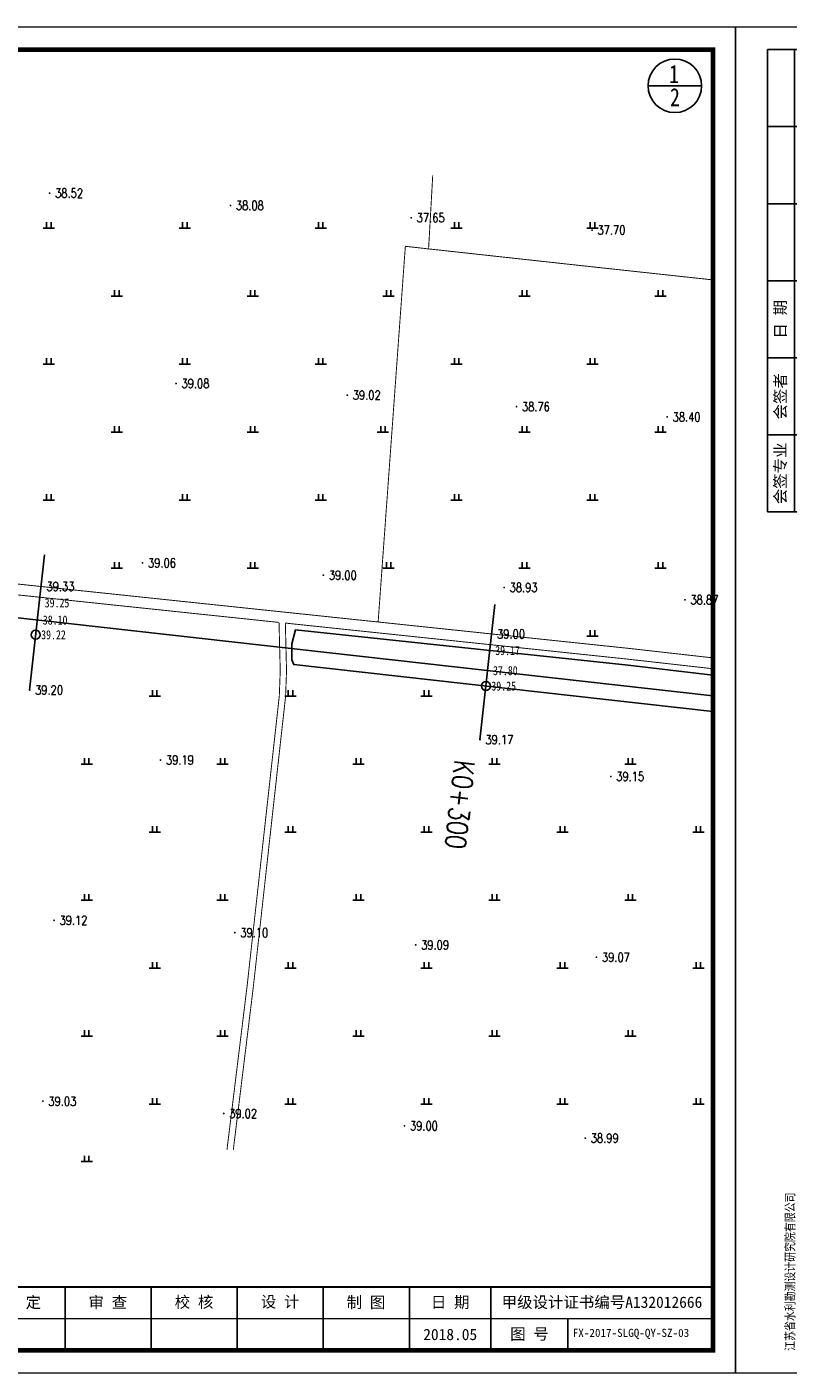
# Model space of a CAD drawing. Extents: x 464172 to 473094, y 3847158 to 3855433.
# Tile 72 of 98: x 470154 to 470322, y 3850355 to 3850652. Entities that reach past the tile are written whole.
import ezdxf
from ezdxf.enums import TextEntityAlignment as Align

# ---------------------------------------------------------------- set-up
doc = ezdxf.new("R2010")
doc.units = 0
doc.linetypes.add('X2', pattern=[10, 8, -2])
doc.layers.get('0').update_dxf_attribs({"linetype": 'CONTINUOUS'})
doc.layers.add('0.13文字', color=3, linetype='CONTINUOUS', lineweight=13)
for name, color, linetype in [('DIMTEX', 7, 'CONTINUOUS'), ('DLSS', 4, 'CONTINUOUS'), ('DMTZ', 3, 'CONTINUOUS'), ('DMX', 1, 'CONTINUOUS'), ('GCD', 9, 'CONTINUOUS'), ('ZBTZ', 8, 'CONTINUOUS'), ('断面', 7, 'CONTINUOUS'), ('零点距', 1, 'CONTINUOUS')]:
    doc.layers.add(name, color=color, linetype=linetype)
doc.styles.add('HZ', font='rs.shx', dxfattribs={"width": 0.8, "bigfont": 'hztxt.shx'})
doc.styles.add('LYJFS', font='times.ttf', dxfattribs={"width": 0.7})
doc.styles.add('STYLE2', font='txt', dxfattribs={"width": 0.8})
doc.styles.add('仿宋', font='FangSong_GB2312.ttf', dxfattribs={"width": 0.8})
doc.styles.add('宋体', font='txt')
doc.styles.add('正等线体', font='simhei.ttf')
doc.linetypes.add('10421', pattern='A,2,[150,AAA.SHX,S=0.5,R=0,X=0,Y=0.5],1e-11', length=2.00000000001)

# ---------------------------------------------------------------- blocks, each defined once
blk = doc.blocks.new('TK')
h = blk.add_hatch(color=152)
h.dxf.hatch_style = 1
h.paths.add_polyline_path([(37.76634519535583, 12, 1), (28.08865389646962, 12, 1)])
h.paths.add_polyline_path([(37.60348109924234, 12, 1), (28.2515179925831, 12, 1)], flags=16)
h = blk.add_hatch(color=152)
h.dxf.hatch_style = 1
edge = h.paths.add_edge_path()
edge.add_arc((34.80941884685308, 9.57513306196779), 1.461698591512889, 43.31770961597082, 70.37003522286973)
edge.add_arc((33.42980450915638, 5.707128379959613), 5.568375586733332, 70.37003522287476, 84.52854590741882)
edge.add_arc((32.84297213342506, -0.4193509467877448), 11.72289597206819, 84.5285459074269, 95.17746754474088)
edge.add_arc((32.98455917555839, 9.871856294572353), 1.831337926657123, 111.7965680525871, 130.9174013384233, ccw=False)
edge.add_arc((34.88031159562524, 5.13131362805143), 6.936886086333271, 98.84274785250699, 111.79656805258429, ccw=False)
edge.add_arc((35.94667124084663, -1.723120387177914), 13.873772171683, 95.21036804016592, 98.84274785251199, ccw=False)
edge.add_ellipse((32.92749954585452, 12.29239219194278), major_axis=(-1.773815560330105, 0), ratio=0.8776980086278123, start_angle=172.6538623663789, end_angle=176.9129867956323)
edge.add_arc((34.51986391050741, 1.961408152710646), 10.24870363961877, 88.99992913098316, 98.52267106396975)
edge.add_arc((34.12653419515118, 4.586133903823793), 7.594670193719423, 98.5226710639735, 116.8491039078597)
edge.add_arc((31.25213164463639, 10.26438648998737), 1.230336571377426, 116.8491039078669, 139.2900683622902)
edge.add_arc((30.4676556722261, 10.93937889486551), 0.1954369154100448, 139.2900683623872, 263.050638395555)
edge.add_arc((30.65080526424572, 12.44199033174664), 1.70916902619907, 263.0506383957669, 272.136251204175)
edge.add_arc((31.81845295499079, -18.86063964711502), 29.61523112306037, 88.46268833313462, 92.13625120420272, ccw=False)
edge.add_arc((32.47617160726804, 5.646726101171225), 5.099041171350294, 68.07113774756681, 88.46268833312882, ccw=False)
edge.add_arc((36.58583429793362, -10.91731876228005), 21.4080615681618, 95.91294384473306, 98.79521578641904)
edge.add_arc((35.21854840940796, -2.080308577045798), 12.46590188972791, 98.79521578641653, 117.8496747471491)
edge.add_arc((93.71745628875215, -228.4932874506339), 245.9934265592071, 104.7703900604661, 105.15790668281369, ccw=False)
edge.add_line((31.00239690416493, 9.371353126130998), (30.1988762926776, 9.045501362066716))
edge.add_arc((51.56004769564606, -88.12407086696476), 99.48982566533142, 100.90627282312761, 102.39834375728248, ccw=False)
edge.add_line((32.73627937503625, 9.568770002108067), (32.12568198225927, 9.380185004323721))
edge.add_arc((29.81630978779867, 37.97211086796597), 28.68503833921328, 274.6177604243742, 279.6944367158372)
edge.add_arc((33.87653895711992, 14.20489681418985), 4.573507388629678, 279.694436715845, 287.6119267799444)
edge.add_arc((34.76080719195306, 11.41934212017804), 1.650966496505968, 287.6119267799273, 311.5140981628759)
edge.add_arc((35.67269695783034, 10.38914913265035), 0.2751610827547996, 311.5140981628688, 403.3177096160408)
edge = h.paths.add_edge_path()
edge.add_arc((37.34861352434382, 13.13700107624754), 2.066422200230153, 138.9741968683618, 204.1180883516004, ccw=False)
edge.add_line((35.78967558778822, 14.49339822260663), (34.09257231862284, 14.49339822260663))
edge.add_line((34.09257231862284, 14.49339822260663), (34.09257231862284, 15.08006279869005))
edge.add_line((34.09257231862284, 15.08006279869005), (31.76242677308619, 15.08006279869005))
edge.add_line((31.76242677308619, 15.08006279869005), (31.76242677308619, 14.49339822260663))
edge.add_line((31.76242677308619, 14.49339822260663), (30.06532350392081, 14.49339822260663))
edge.add_arc((28.50638556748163, 13.13700107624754), 2.066422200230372, -24.118088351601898, 41.0258031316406, ccw=False)
edge.add_arc((26.96985351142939, 13.82490731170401), 3.749914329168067, 314.34412131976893, 335.8819116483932, ccw=False)
edge.add_arc((28.92445619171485, 14.17747440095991), 3.106664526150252, 282.3877277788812, 290.1465811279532)
edge.add_arc((25.86021252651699, 22.52986678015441), 12.00340818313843, 290.1465811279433, 296.6495194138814)
edge.add_ellipse((32.92749954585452, 12.29239219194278), major_axis=(-1.773815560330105, 0), ratio=0.8776980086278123, start_angle=176.9129867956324, end_angle=378.37473811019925, ccw=False)
edge.add_ellipse((32.92749954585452, 12.29239219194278), major_axis=(-1.773815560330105, 0), ratio=0.8776980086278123, start_angle=172.653862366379, end_angle=176.9129867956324, ccw=False)
edge.add_ellipse((32.92749954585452, 12.29239219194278), major_axis=(-1.773815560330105, 0), ratio=0.8776980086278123, start_angle=161.6252618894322, end_angle=172.653862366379, ccw=False)
edge.add_arc((39.99478656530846, 22.52986678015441), 12.00340818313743, 243.3504805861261, 249.853418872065)
edge.add_arc((36.93054290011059, 14.17747440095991), 3.106664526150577, 249.8534188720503, 257.61227222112)
edge.add_arc((38.88514558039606, 13.82490731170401), 3.74991432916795, 204.1180883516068, 225.6558786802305, ccw=False)
at = {"lineweight": 0}
for p, q in [((0, 0), (0, 297)), ((0, 297), (420, 297)), ((420, 297), (420, 0)), ((415, 12), (208, 12)), ((420, 0), (0, 0))]:
    blk.add_line(p, q, dxfattribs=at)
for p, q in [((25, 292), (7, 292)), ((7, 292), (7, 190)), ((13, 292), (13, 190)), ((19, 292), (19, 190)), ((25, 275), (7, 275)), ((25, 258), (7, 258)), ((25, 241), (7, 241)), ((25, 224), (7, 224)), ((25, 207), (7, 207)), ((25, 190), (7, 190)), ((118, 19), (118, 5)), ((153, 19), (153, 5)), ((208, 19), (208, 5)), ((234, 19), (234, 5)), ((253, 19), (253, 5)), ((272, 19), (272, 5)), ((291, 19), (291, 5)), ((310, 19), (310, 5)), ((329, 19), (329, 5)), ((348, 19), (348, 5)), ((366, 19), (366, 5)), ((383, 12), (383, 5))]:
    blk.add_line(p, q)
at = {"lineweight": 0, "const_width": 1}
blk.add_lwpolyline([(25, 292), (415, 292), (415, 5), (25, 5)], close=True, dxfattribs=at)
at = {"lineweight": 0, "const_width": 0.4}
blk.add_lwpolyline([(415, 19), (25, 19)], dxfattribs=at)
at = {"color": 152}
for points in [[(31.24412181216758, 11.80161767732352, -0.02838203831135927), (29.99446309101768, 11.26089254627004, -0.03386732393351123), (29.59091690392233, 11.14313846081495, 0.09425397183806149), (30.39241989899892, 12.29262248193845, 0.2921547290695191), (30.06532350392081, 14.49339822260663), (31.76242677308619, 14.49339822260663), (31.76242677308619, 15.08006279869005), (34.09257231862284, 15.08006279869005), (34.09257231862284, 14.49339822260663), (35.78967558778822, 14.49339822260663, 0.29215472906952), (35.46257919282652, 12.29262248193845, 0.09425397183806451), (36.2640821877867, 11.14313846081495, -0.03386732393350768), (35.86053600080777, 11.26089254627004, -0.02838203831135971), (34.61087727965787, 11.80161767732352)], [(34.69874112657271, 12.20855064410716, 0.04157472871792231), (33.0009984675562, 12.09693843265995, 0.08013502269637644), (30.6964595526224, 11.36209164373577, 0.09823132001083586), (30.31951032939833, 11.06684867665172, 0.599439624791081), (30.44400935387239, 10.74537776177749, 0.03966424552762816), (30.71451621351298, 10.73400916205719, -0.01603031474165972), (32.61296833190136, 10.7439319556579, -0.08921046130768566), (34.38043466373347, 10.37684270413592, 0.01257694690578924), (33.31247064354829, 10.23900867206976, 0.08333285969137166), (29.39506013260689, 8.941746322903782, -0.001690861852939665), (31.00239690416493, 9.371353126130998), (30.1988762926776, 9.045501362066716, -0.006510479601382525), (32.73627937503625, 9.568770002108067), (32.12568198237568, 9.380185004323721, 0.02215480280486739), (34.64668864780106, 9.696699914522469, 0.03456031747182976), (35.26033732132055, 9.845760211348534, 0.1046726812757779), (35.85507491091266, 10.18311053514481, 0.4234638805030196), (35.87289335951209, 10.57792154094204, 0.1185893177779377), (35.30046801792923, 10.95188049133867, 0.06185687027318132), (33.96074808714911, 11.25013348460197, 0.04649815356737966), (31.78508714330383, 11.25571519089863, -0.08362449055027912), (32.30456102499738, 11.57226833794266, -0.05658197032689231), (33.81395195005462, 11.9857476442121, -0.01585057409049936), (34.68675527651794, 12.09332510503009)]]:
    blk.add_lwpolyline(points, format="xyb", dxfattribs=at)
for radius in [4.838845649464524, 4.675981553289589]:
    blk.add_circle((32.92749954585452, 12), radius, dxfattribs=at)
blk.add_arc((34.88031159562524, 5.13131362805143), 6.936886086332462, 98.84274785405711, 111.7965680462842, dxfattribs=at)
for start_param, end_param in [(2.820892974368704, 6.603884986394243), (3.013378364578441, 3.087714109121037)]:
    blk.add_ellipse((32.92749954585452, 12.29239219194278), major_axis=(-1.773815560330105, 0), ratio=0.8776980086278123, start_param=start_param, end_param=end_param, dxfattribs=at)
at = {"style": '宋体'}
for s, height, width, p in [('江苏省水利勘测设计研究院有限公司', 3.75, 0.9, (77.12731924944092, 13.75084589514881)), ('农业综合开发中型灌区节水配套改造项目', 1.8, 0.75, (136, 14.74047347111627)), ('-江苏省徐州市丰县四联河灌区', 1.8, 0.75, (136, 11.02926161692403)), ('Jiangsu Surveying and Design Institute of Water Resources Co., Ltd.', 2, 0.8, (76.9551912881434, 9.01340379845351)), ('节水配套改造项目', 1.8, 0.75, (135.8399052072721, 7.880905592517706))]:
    blk.add_text(s, height=height, dxfattribs=dict(at, width=width)).set_placement(p, align=Align.MIDDLE)
at = {"style": 'LYJFS'}
for s, p in [('（阶段）', (216.8339300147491, 15.5)), ('（专业）', (216.8339300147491, 8.5))]:
    blk.add_text(s, height=2.5, dxfattribs=at).set_placement(p, align=Align.MIDDLE_CENTER)
at = {"style": '仿宋'}
blk.add_text('2018.05', height=2.5, dxfattribs=at).set_placement((357, 8.5), align=Align.MIDDLE)
at = {"rotation": 90}
for s, insert, char_height, attachment_point, style in [('日 期', (10, 232.5), 2.5, 5, '宋体'), ('会签者', (10, 215.5), 2.5, 5, '宋体'), ('会签专业', (10, 198.5), 2.5, 5, '宋体'), ('江苏省水利勘测设计研究院有限公司\\P地址：扬州市吉安路209号吉安大厦1号楼  邮编：225127\\P电话：0514-87860116  传真：0514-87889101\\P声明：未经授权，不得翻印、传播或它用。', (23.29513194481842, 4.918324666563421), 2, 7, '仿宋')]:
    blk.add_mtext(s, dxfattribs=dict(at, insert=insert, char_height=char_height, attachment_point=attachment_point, style=style))
at = {"char_height": 2.5, "attachment_point": 5, "style": '宋体'}
for s, insert in [('设计', (227.4021536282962, 15.5)), ('批 准', (243.5, 15.5)), ('核 定', (262.4375, 15.47222222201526)), ('审 查', (281.4305555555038, 15.47328627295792)), ('校 核', (300.4652777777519, 15.54328155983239)), ('设 计', (319.4722222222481, 15.59333057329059)), ('制 图', (338.4166666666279, 15.4779241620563)), ('日 期', (357, 15.5)), ('甲级设计证书编号A132012666', (390.5, 15.5)), ('部分', (227.4021536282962, 8.5)), ('图 号', (374.5, 8.5))]:
    blk.add_mtext(s, dxfattribs=dict(at, insert=insert))
blk = doc.blocks.new('GC200')
at = {"linetype": 'Continuous', "const_width": 0.2, "flags": 128}
blk.add_lwpolyline([(-0.1, 0, 1), (0.1, 0, 1)], format="xyb", close=True, dxfattribs=at)
blk = doc.blocks.new('gc119')
for p, q in [((-1.25, 0), (1.25, 0)), ((-0.5, 1.3), (-0.5, 0)), ((0.5, 1.3), (0.5, 0))]:
    blk.add_line(p, q)

msp = doc.modelspace()

# ---------------------------------------------------------------- linework, layer by layer
at = {"color": 8, "linetype": 'Continuous', "elevation": -39.4898, "flags": 128}
msp.add_lwpolyline([(469957.2838647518, 3850542.621673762), (470056.7647186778, 3850532.41747368), (470305.2665365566, 3850504.509365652)], dxfattribs=at)
at = {"layer": 'DLSS', "color": 8, "linetype": 'X2', "const_width": 0.2, "flags": 128}
for points in [[(469951.4406916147, 3850549.581376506), (470021.5737669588, 3850542.902567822), (470286.9801084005, 3850514.967441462), (470305.2665365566, 3850512.901703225)], [(470209.4849271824, 3850520.72747375), (470209.7505553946, 3850510.058210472), (470209.5457457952, 3850504.530120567), (470202.4191662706, 3850440.35222725), (470197.9834229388, 3850404.295490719)]]:
    msp.add_lwpolyline(points, dxfattribs=at)
at = {"layer": 'DLSS', "color": 8, "linetype": 'Continuous', "const_width": 0.2, "flags": 128}
for points in [[(469951.3061867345, 3850547.200246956), (470021.3485087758, 3850540.529482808), (470209.4849271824, 3850520.72747375)], [(470210.8776024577, 3850520.583914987), (470211.1398665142, 3850510.049776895), (470210.9315727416, 3850504.427644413), (470203.7984483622, 3850440.190811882), (470199.3825625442, 3850404.295490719)], [(470210.8776779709, 3850520.58088191), (470286.7158633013, 3850512.598650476), (470305.2665365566, 3850510.50306162)]]:
    msp.add_lwpolyline(points, dxfattribs=at)
at = {"layer": 'DMTZ', "color": 7, "linetype": '10421', "flags": 128}
msp.add_lwpolyline([(469955.9185118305, 3850540.049386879, 0, 0, 0), (470033.1097765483, 3850532.455975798, 0, 0, 0), (470186.6089410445, 3850514.365742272, 0, 0, 0), (470205.7045000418, 3850512.227561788, 0, 0, 0), (470207.6754486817, 3850513.11414003, 0, 0, 0), (470208.1319072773, 3850514.665535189, 0, 0, 0), (470208.5883658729, 3850517.403304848, 0, 0, 0), (470208.5591088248, 3850519.543273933, 0, 0, 0), (470021.3294990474, 3850539.349885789, 0, 0, 0), (469956.345086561, 3850545.398462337, 0, 0, 0), (469955.7158205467, 3850544.395228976, 0, 0, 0), (469955.0873399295, 3850542.479065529, 0, 0, 0), (469955.0244883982, 3850541.159737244, 0, 0, 0), (469955.3364087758, 3850540.103782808, 2.0395857e-06, 2.0395857e-06, 0), (469955.9185118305, 3850540.049386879, 2.0394898e-06, 2.0394898e-06, 0)], format="xyseb", dxfattribs=at)
msp.add_lwpolyline([(470305.2665365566, 3850509.078171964), (470286.5699552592, 3850511.29067672), (470213.0897481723, 3850519.063987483), (470212.2856770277, 3850516.034420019), (470212.2856770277, 3850512.475330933), (470212.7217997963, 3850511.441816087), (470305.2665365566, 3850501.079335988)], dxfattribs=at)
at = {"layer": 'DMX', "linetype": 'Continuous', "elevation": -39.4898}
for points in [[(470157.7235830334, 3850535.627437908), (470154.4379823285, 3850505.807900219)], [(470257.122041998, 3850524.675435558), (470253.8364412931, 3850494.855897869)]]:
    msp.add_lwpolyline(points, dxfattribs=at)
at = {"layer": 'ZBTZ', "linetype": 'Continuous', "const_width": 0.2, "flags": 128}
for points, elevation in [([(470243.4103085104, 3850619.361906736), (470242.4961525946, 3850603.139402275), (470237.3639032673, 3850603.717717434), (470231.35989069, 3850520.821701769)], -39.4898), ([(470305.2665365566, 3850596.299206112), (470276.2617744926, 3850599.444621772), (470242.4961525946, 3850603.139402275)], -0.8076000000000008)]:
    msp.add_lwpolyline(points, dxfattribs=dict(at, elevation=elevation))
at = {"layer": '断面'}
msp.add_line((470290.9507797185, 3850639.130316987), (470302.7577737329, 3850639.130316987), dxfattribs=at)
msp.add_circle((470296.8542767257, 3850639.130316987), 5.903497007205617, dxfattribs=at)
at = {"layer": '零点距', "linetype": 'Continuous'}
for centre in [(470155.781216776, 3850517.998861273, -39.4898), (470255.1405843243, 3850506.692072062, -39.4898)]:
    msp.add_circle(centre, 1, dxfattribs=at)

# ---------------------------------------------------------------- block references
at = {"layer": 'GCD', "linetype": 'Continuous'}
ref = msp.add_blockref('GC200', (470158.8511268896, 3850615.438892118, -0.9692377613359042), dxfattribs=at)
ref.add_attrib('height', '38.52', dxfattribs={"linetype": 'Continuous', "height": 2, "style": 'HZ', "width": 0.8}).set_placement((470160.0511268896, 3850615.438892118, -39.4898), align=Align.MIDDLE_LEFT)
ref = msp.add_blockref('GC200', (470198.7588946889, 3850612.724104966, -1.40685177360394), dxfattribs=at)
ref.add_attrib('height', '38.08', dxfattribs={"linetype": 'Continuous', "height": 2, "style": 'HZ', "width": 0.8}).set_placement((470199.9588946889, 3850612.724104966, -39.4898), align=Align.MIDDLE_LEFT)
ref = msp.add_blockref('GC200', (470238.6666624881, 3850610.009317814, -1.844465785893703), dxfattribs=at)
ref.add_attrib('height', '37.65', dxfattribs={"linetype": 'Continuous', "height": 2, "style": 'HZ', "width": 0.8}).set_placement((470239.8666624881, 3850610.009317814, -39.4898), align=Align.MIDDLE_LEFT)
ref = msp.add_blockref('GC200', (470278.5744302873, 3850607.294530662, -1.793305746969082), dxfattribs=at)
ref.add_attrib('height', '37.70', dxfattribs={"linetype": 'Continuous', "height": 2, "style": 'HZ', "width": 0.8}).set_placement((470279.7744302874, 3850607.294530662, -39.4898), align=Align.MIDDLE_LEFT)
ref = msp.add_blockref('GC200', (470186.7552018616, 3850573.448229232, -0.4116286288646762), dxfattribs=at)
ref.add_attrib('height', '39.08', dxfattribs={"linetype": 'Continuous', "height": 2, "style": 'HZ', "width": 0.8}).set_placement((470187.9552018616, 3850573.448229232, -39.4898), align=Align.MIDDLE_LEFT)
ref = msp.add_blockref('GC200', (470224.5516877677, 3850570.877065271, -0.4731034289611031), dxfattribs=at)
ref.add_attrib('height', '39.02', dxfattribs={"linetype": 'Continuous', "height": 2, "style": 'HZ', "width": 0.8}).set_placement((470225.7516877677, 3850570.877065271, -39.4898), align=Align.MIDDLE_LEFT)
ref = msp.add_blockref('GC200', (470261.8912715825, 3850568.336982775, -0.7290594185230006), dxfattribs=at)
ref.add_attrib('height', '38.76', dxfattribs={"linetype": 'Continuous', "height": 2, "style": 'HZ', "width": 0.8}).set_placement((470263.0912715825, 3850568.336982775, -39.4898), align=Align.MIDDLE_LEFT)
ref = msp.add_blockref('GC200', (470295.156399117, 3850566.074071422, -1.093832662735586), dxfattribs=at)
ref.add_attrib('height', '38.40', dxfattribs={"linetype": 'Continuous', "height": 2, "style": 'HZ', "width": 0.8}).set_placement((470296.356399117, 3850566.074071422, -39.4898), align=Align.MIDDLE_LEFT)
ref = msp.add_blockref('GC200', (470179.3633165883, 3850533.85862821, -0.4270141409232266), dxfattribs=at)
ref.add_attrib('height', '39.06', dxfattribs={"linetype": 'Continuous', "height": 2, "style": 'HZ', "width": 0.8}).set_placement((470180.5633165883, 3850533.85862821, -39.4898), align=Align.MIDDLE_LEFT)
at = {"layer": 'GCD', "color": 8, "linetype": 'Continuous'}
ref = msp.add_blockref('GC200', (470219.2710843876, 3850531.143841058, -0.4919228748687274), dxfattribs=at)
ref.add_attrib('height', '39.00', dxfattribs={"linetype": 'Continuous', "height": 2, "style": 'HZ', "width": 0.8}).set_placement((470220.4710843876, 3850531.143841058, -39.4898), align=Align.MIDDLE_LEFT)
at = {"layer": 'GCD', "linetype": 'Continuous'}
ref = msp.add_blockref('GC200', (470156.9551323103, 3850528.653113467, -0.1598000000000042), dxfattribs=at)
ref.add_attrib('height', '39.33', dxfattribs={"linetype": 'Continuous', "height": 2, "style": 'HZ', "width": 0.8}).set_placement((470158.1551323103, 3850528.653113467, -78.8165), align=Align.MIDDLE_LEFT)
ref = msp.add_blockref('GC200', (470259.1788521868, 3850528.429053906, -0.5568316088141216), dxfattribs=at)
ref.add_attrib('height', '38.93', dxfattribs={"linetype": 'Continuous', "height": 2, "style": 'HZ', "width": 0.8}).set_placement((470260.3788521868, 3850528.429053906, -39.4898), align=Align.MIDDLE_LEFT)
ref = msp.add_blockref('GC200', (470156.5575150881, 3850525.044409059, -0.2398000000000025), dxfattribs=at)
ref.add_attrib('height', '39.25', dxfattribs={"linetype": 'Continuous', "height": 2, "style": '正等线体', "width": 0.8}).set_placement((470157.7575150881, 3850525.044409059, -0.2398000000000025), align=Align.MIDDLE_LEFT)
ref = msp.add_blockref('GC200', (470299.0866199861, 3850525.714266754, -0.6217403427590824), dxfattribs=at)
ref.add_attrib('height', '38.87', dxfattribs={"linetype": 'Continuous', "height": 2, "style": 'HZ', "width": 0.8}).set_placement((470300.2866199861, 3850525.714266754, -39.4898), align=Align.MIDDLE_LEFT)
ref = msp.add_blockref('GC200', (470156.1402147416, 3850521.257064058, -1.389800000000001), dxfattribs=at)
ref.add_attrib('height', '38.10', dxfattribs={"linetype": 'Continuous', "height": 2, "style": '正等线体', "width": 0.8}).set_placement((470157.3402147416, 3850521.257064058, -1.389800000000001), align=Align.MIDDLE_LEFT)
ref = msp.add_blockref('GC200', (470155.781216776, 3850517.998861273, -0.2698000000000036), dxfattribs=at)
ref.add_attrib('height', '39.22', dxfattribs={"linetype": 'Continuous', "height": 2, "style": '正等线体', "width": 0.8}).set_placement((470156.981216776, 3850517.998861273, -0.2698000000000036), align=Align.MIDDLE_LEFT)
ref = msp.add_blockref('GC200', (470256.4069509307, 3850518.185394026, -0.4898000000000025), dxfattribs=at)
ref.add_attrib('height', '39.00', dxfattribs={"linetype": 'Continuous', "height": 2, "style": 'HZ', "width": 0.8}).set_placement((470257.6069509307, 3850518.185394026, -78.4898), align=Align.MIDDLE_LEFT)
ref = msp.add_blockref('GC200', (470256.0035535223, 3850514.52422966, -0.3198000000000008), dxfattribs=at)
ref.add_attrib('height', '39.17', dxfattribs={"linetype": 'Continuous', "height": 2, "style": '正等线体', "width": 0.8}).set_placement((470257.2035535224, 3850514.52422966, -0.3198000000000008), align=Align.MIDDLE_LEFT)
ref = msp.add_blockref('GC200', (470255.5157108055, 3850510.096654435, -1.689800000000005), dxfattribs=at)
ref.add_attrib('height', '37.80', dxfattribs={"linetype": 'Continuous', "height": 2, "style": '正等线体', "width": 0.8}).set_placement((470256.7157108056, 3850510.096654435, -1.689800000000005), align=Align.MIDDLE_LEFT)
ref = msp.add_blockref('GC200', (470154.4379823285, 3850505.807900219, -0.2897999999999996), dxfattribs=at)
ref.add_attrib('height', '39.20', dxfattribs={"linetype": 'Continuous', "height": 2, "style": 'HZ', "width": 0.8}).set_placement((470155.6379823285, 3850505.807900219, -78.69077943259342), align=Align.MIDDLE_LEFT)
ref = msp.add_blockref('GC200', (470255.1405843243, 3850506.692072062, -0.2398000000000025), dxfattribs=at)
ref.add_attrib('height', '39.25', dxfattribs={"linetype": 'Continuous', "height": 2, "style": '正等线体', "width": 0.8}).set_placement((470256.3405843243, 3850506.692072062, -0.2398000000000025), align=Align.MIDDLE_LEFT)
ref = msp.add_blockref('GC200', (470253.8364412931, 3850494.855897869, -0.3198000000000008), dxfattribs=at)
ref.add_attrib('height', '39.17', dxfattribs={"linetype": 'Continuous', "height": 2, "style": 'HZ', "width": 0.8}).set_placement((470255.0364412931, 3850494.855897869, -78.659430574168), align=Align.MIDDLE_LEFT)
ref = msp.add_blockref('GC200', (470183.3227495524, 3850490.363225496, -0.3044949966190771), dxfattribs=at)
ref.add_attrib('height', '39.19', dxfattribs={"linetype": 'Continuous', "height": 2, "style": 'HZ', "width": 0.8}).set_placement((470184.5227495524, 3850490.363225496, -39.4898), align=Align.MIDDLE_LEFT)
ref = msp.add_blockref('GC200', (470282.7142092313, 3850486.735579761, -0.3358438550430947), dxfattribs=at)
ref.add_attrib('height', '39.15', dxfattribs={"linetype": 'Continuous', "height": 2, "style": 'HZ', "width": 0.8}).set_placement((470283.9142092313, 3850486.735579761, -39.4898), align=Align.MIDDLE_LEFT)
ref = msp.add_blockref('GC200', (470159.8263315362, 3850455.002770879, -0.3725937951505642), dxfattribs=at)
ref.add_attrib('height', '39.12', dxfattribs={"linetype": 'Continuous', "height": 2, "style": 'HZ', "width": 0.8}).set_placement((470161.0263315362, 3850455.002770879, -39.4898), align=Align.MIDDLE_LEFT)
at = {"layer": 'GCD', "color": 8, "linetype": 'Continuous'}
ref = msp.add_blockref('GC200', (470199.7340993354, 3850452.287983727, -0.3882682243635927), dxfattribs=at)
ref.add_attrib('height', '39.10', dxfattribs={"linetype": 'Continuous', "height": 2, "style": 'HZ', "width": 0.8}).set_placement((470200.9340993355, 3850452.287983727, -39.4898), align=Align.MIDDLE_LEFT)
at = {"layer": 'GCD', "linetype": 'Continuous'}
ref = msp.add_blockref('GC200', (470239.6418671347, 3850449.573196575, -0.4039426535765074), dxfattribs=at)
ref.add_attrib('height', '39.09', dxfattribs={"linetype": 'Continuous', "height": 2, "style": 'HZ', "width": 0.8}).set_placement((470240.8418671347, 3850449.573196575, -39.4898), align=Align.MIDDLE_LEFT)
ref = msp.add_blockref('GC200', (470279.5496349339, 3850446.858409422, -0.419617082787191), dxfattribs=at)
ref.add_attrib('height', '39.07', dxfattribs={"linetype": 'Continuous', "height": 2, "style": 'HZ', "width": 0.8}).set_placement((470280.7496349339, 3850446.858409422, -39.4898), align=Align.MIDDLE_LEFT)
ref = msp.add_blockref('GC200', (470157.3647015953, 3850415.077781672, -0.4566431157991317), dxfattribs=at)
ref.add_attrib('height', '39.03', dxfattribs={"linetype": 'Continuous', "height": 2, "style": 'HZ', "width": 0.8}).set_placement((470158.5647015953, 3850415.077781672, -39.4898), align=Align.MIDDLE_LEFT)
ref = msp.add_blockref('GC200', (470197.2724693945, 3850412.36299452, -0.4723175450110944), dxfattribs=at)
ref.add_attrib('height', '39.02', dxfattribs={"linetype": 'Continuous', "height": 2, "style": 'HZ', "width": 0.8}).set_placement((470198.4724693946, 3850412.36299452, -39.4898), align=Align.MIDDLE_LEFT)
ref = msp.add_blockref('GC200', (470237.1802371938, 3850409.648207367, -0.4879919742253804), dxfattribs=at)
ref.add_attrib('height', '39.00', dxfattribs={"linetype": 'Continuous', "height": 2, "style": 'HZ', "width": 0.8}).set_placement((470238.3802371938, 3850409.648207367, -39.4898), align=Align.MIDDLE_LEFT)
ref = msp.add_blockref('GC200', (470277.088004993, 3850406.933420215, -0.5036664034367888), dxfattribs=at)
ref.add_attrib('height', '38.99', dxfattribs={"linetype": 'Continuous', "height": 2, "style": 'HZ', "width": 0.8}).set_placement((470278.2880049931, 3850406.933420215, -39.4898), align=Align.MIDDLE_LEFT)
at = {"layer": 'ZBTZ', "linetype": 'Continuous'}
for p in [(470158.6781454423, 3850607.705680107, -39.4898), (470188.6781454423, 3850607.705680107, -39.4898), (470218.6781454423, 3850607.705680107, -39.4898), (470248.6781454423, 3850607.705680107, -39.4898), (470278.6781454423, 3850607.705680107, -39.4898), (470173.6781454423, 3850592.705680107, -39.4898), (470203.6781454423, 3850592.705680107, -39.4898), (470233.6781454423, 3850592.705680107, -39.4898), (470263.6781454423, 3850592.705680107, -39.4898), (470293.6781454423, 3850592.705680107, -39.4898), (470158.6781454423, 3850577.705680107, -39.4898), (470188.6781454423, 3850577.705680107, -39.4898), (470218.6781454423, 3850577.705680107, -39.4898), (470248.6781454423, 3850577.705680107, -39.4898), (470278.6781454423, 3850577.705680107, -39.4898), (470173.6781454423, 3850562.705680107, -39.4898), (470203.6781454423, 3850562.705680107, -39.4898), (470232.4281454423, 3850562.705680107, -39.4898), (470263.6781454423, 3850562.705680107, -39.4898), (470293.6781454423, 3850562.705680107, -39.4898), (470158.6781454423, 3850547.705680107, -39.4898), (470188.6781454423, 3850547.705680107, -39.4898), (470218.6781454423, 3850547.705680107, -39.4898), (470248.6781454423, 3850547.705680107, -39.4898), (470278.6781454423, 3850547.705680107, -39.4898), (470173.6781454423, 3850532.705680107, -39.4898), (470233.6781454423, 3850532.705680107, -39.4898), (470263.6781454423, 3850532.705680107, -39.4898), (470293.6781454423, 3850532.705680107, -39.4898), (470278.6781454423, 3850517.705680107, -39.4898), (470182.0367850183, 3850504.446108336, -39.4898), (470242.0367850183, 3850504.446108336, -39.4898), (470167.0367850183, 3850489.446108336, -39.4898), (470197.0367850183, 3850489.446108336, -39.4898), (470227.0367850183, 3850489.446108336, -39.4898), (470257.0367850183, 3850489.446108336, -39.4898), (470287.0367850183, 3850489.446108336, -39.4898), (470182.0367850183, 3850474.446108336, -39.4898), (470212.0367850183, 3850474.446108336, -39.4898), (470242.0367850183, 3850474.446108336, -39.4898), (470272.0367850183, 3850474.446108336, -39.4898), (470302.0367850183, 3850474.446108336, -39.4898), (470167.0367850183, 3850459.446108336, -39.4898), (470197.0367850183, 3850459.446108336, -39.4898), (470227.0367850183, 3850459.446108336, -39.4898), (470257.0367850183, 3850459.446108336, -39.4898), (470287.0367850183, 3850459.446108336, -39.4898), (470242.0367850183, 3850444.446108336, -39.4898), (470272.0367850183, 3850444.446108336, -39.4898), (470302.0367850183, 3850444.446108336, -39.4898), (470167.0367850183, 3850429.446108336, -39.4898), (470227.0367850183, 3850429.446108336, -39.4898), (470257.0367850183, 3850429.446108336, -39.4898), (470287.0367850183, 3850429.446108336, -39.4898), (470182.0367850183, 3850414.446108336, -39.4898), (470212.0367850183, 3850414.446108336, -39.4898), (470242.0367850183, 3850414.446108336, -39.4898), (470272.0367850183, 3850414.446108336, -39.4898), (470302.0367850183, 3850414.446108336, -39.4898), (470167.0367850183, 3850401.764497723, -39.4898)]:
    msp.add_blockref('gc119', p, dxfattribs=at)
at = {"layer": 'ZBTZ', "color": 8, "linetype": 'Continuous'}
for p in [(470203.6781454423, 3850532.705680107, -39.4898), (470212.0367850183, 3850504.446108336, -39.4898), (470182.0367850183, 3850444.446108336, -39.4898), (470212.0367850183, 3850444.446108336, -39.4898), (470197.0367850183, 3850429.446108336, -39.4898)]:
    msp.add_blockref('gc119', p, dxfattribs=at)
at = {"layer": '断面', "xscale": 1.000049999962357, "yscale": 1.000049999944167, "zscale": 1.000049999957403}
for p in [(469890.2457865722, 3850355.103442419), (470310.2667865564, 3850355.103442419)]:
    msp.add_blockref('TK', p, dxfattribs=at)

# ---------------------------------------------------------------- texts
at = {"linetype": 'Continuous', "style": 'HZ', "width": 0.8}
msp.add_text('K0+300', height=4.5, rotation=263.7123522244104, dxfattribs=at).set_placement((470244.7650201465, 3850471.165492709, -39.4898), align=Align.BOTTOM_RIGHT)
at = {"layer": '0.13文字', "linetype": 'Continuous', "lineweight": 13, "insert": (470273.0840579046, 3850364.879561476), "char_height": 1.8, "width": 55.55091040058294, "attachment_point": 1, "style": 'LYJFS'}
msp.add_mtext('{\\fFangSong_GB2312|b0|i0|c134|p49;\\W1;\\C7; FX-2017-SLGQ-QY-SZ-03}', dxfattribs=at)
at = {"layer": 'DIMTEX', "linetype": 'Continuous', "style": 'STYLE2', "width": 0.8}
for s, p in [('1', (470295.5804190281, 3850639.723495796)), ('2', (470295.7820894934, 3850634.618341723))]:
    msp.add_text(s, height=4.0002, dxfattribs=at).set_placement(p)

doc.saveas('drawing.dxf')
